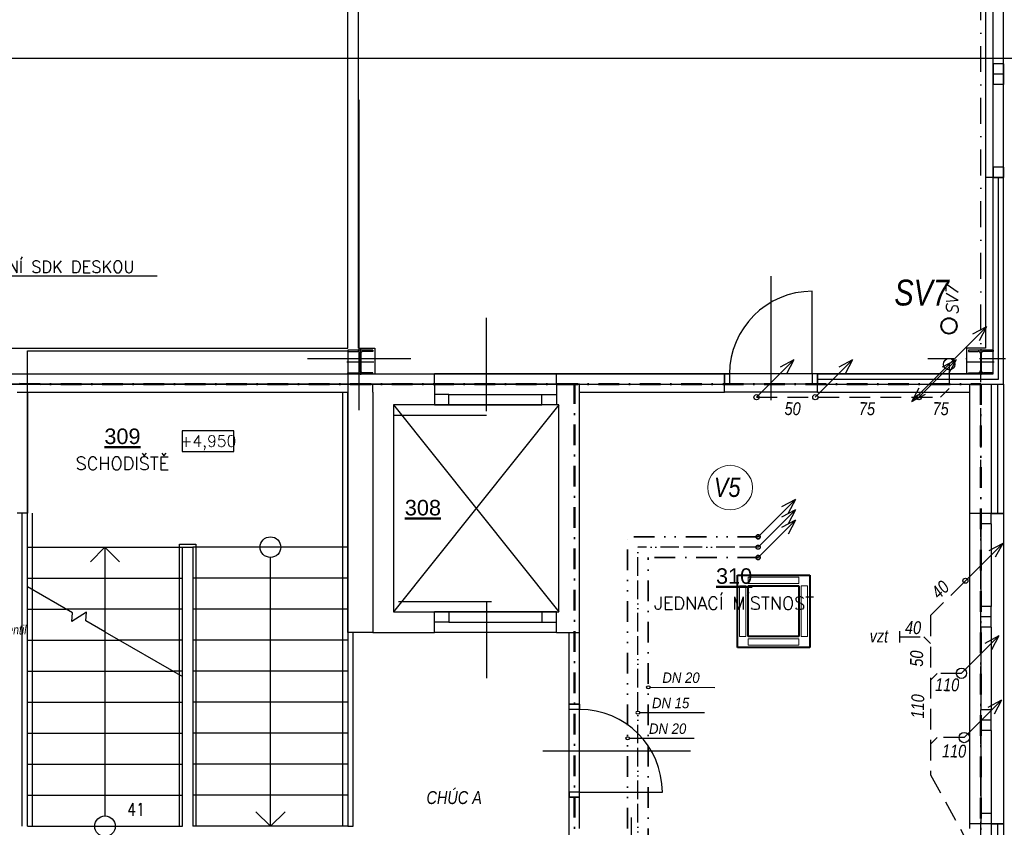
# Model space of a CAD drawing. Header units: millimetres. Extents: x 6435372 to 7248404, y 1559872 to 1886246.
# Tile 127 of 208: x 6902734 to 6912256, y 1669882 to 1677693. Entities that reach past the tile are written whole.
import ezdxf
from ezdxf.enums import TextEntityAlignment as Align

# ---------------------------------------------------------------- set-up
doc = ezdxf.new("R2010")
doc.units = ezdxf.units.MM
for name, pattern in [('ACAD_ISO13W100', [36, 12, -3, 12, -3, 0, -3, 0, -3]), ('CONTINOUS', [0]), ('DASHDOT', [1, 0.5, -0.25, 0, -0.25]), ('DASHED', [0.75, 0.5, -0.25]), ('DĚLICÍ', [1.25, 0.5, -0.25, 0, -0.25, 0, -0.25]), ('ČERCHOVANÁ', [1, 0.5, -0.25, 0, -0.25])]:
    doc.linetypes.add(name, pattern=pattern)
for name, color, linetype, lineweight in [('CKPOPISM', 8, 'Continuous', 50), ('CKPOPISM_POPIS', 8, 'Continuous', 25), ('požární prostup', 240, 'Continuous', 35), ('požární úseky', 21, 'ČERCHOVANÁ', 50), ('UT_potrubí', 10, 'Continuous', 30), ('VZT', 130, 'Continuous', 40), ('ZTI-cirkulace', 220, 'ACAD_ISO13W100', 30), ('ZTI-DEŠŤOVÁ-KANALIZACE', 210, 'KANALIZACE', 40), ('ZTI-SPLAŠKOVÁ KANALIZACE', 80, 'Continuous', 30), ('ZTI-VODA STUDENÁ', 170, 'ČERCHOVANÁ', 35), ('ZTI-VODA TEPLÁ', 10, 'DĚLICÍ', 35)]:
    doc.layers.add(name, color=color, linetype=linetype, lineweight=lineweight)
for name, color, linetype in [('matrice DPS', 122, 'Continuous'), ('ZTI_KAN-POPIS', 7, 'Continuous'), ('ZTI_POPIS', 7, 'Continuous')]:
    doc.layers.add(name, color=color, linetype=linetype)
doc.styles.add('ARIAL', font='arial.ttf')
doc.styles.add('INDRA', font='ariali.ttf')
doc.styles.add('KURZIVA', font='italic__.ttf')
doc.styles.get("Standard").update_dxf_attribs({"font": 'romans.shx'})
doc.linetypes.add('IZOLACE_POLYSTYREN_EXPANDOVANY', pattern='A,1,[224,CADKON.SHX,S=0.01,R=0,X=-0.5,Y=-1.74],-2', length=3)
doc.linetypes.add('IZOLACE_POLYSTYREN_PENOVY', pattern='A,0.001,[228,CADKON.SHX,S=0.1,R=0,X=0,Y=0],-2', length=2.001)
doc.linetypes.add('KANALIZACE', pattern='A,30,-3.5,["C",Standard,S=2.54,R=0,X=-3.81,Y=-1.27],-0.001', length=33.501)
doc.dimstyles.new('CADKON$7', dxfattribs={"dimscale": 100, "dimtxt": 2.5, "dimasz": 2.5, "dimexe": 1.8, "dimexo": 5, "dimgap": 0.6, "dimtad": 1, "dimrnd": 1, "dimtxsty": 'Standard', "dimblk1": 'OBLIQUE', "dimblk2": 'OBLIQUE', "dimsah": 1, "dimcen": 2.5, "dimadec": 1, "dimazin": 2, "dimtfac": 1, "dimtdec": 4, "dimtix": 1, "dimtmove": 0, "dimatfit": 3, "dimldrblk": 'DOTSMALL', "dimfxl": 5, "dimfxlon": 1, "dimtfill": 1, "dimtolj": 1, "dimarcsym": 0})

# ---------------------------------------------------------------- blocks, each defined once
blk = doc.blocks.new('_Oblique')
at = {"color": 0, "lineweight": -2}
blk.add_line((-0.5, -0.5), (0.5, 0.5), dxfattribs=at)
blk = doc.blocks.new('CK_S_EXT_HEAHEA240')
for p, q in [((-120, 115), (120, 115)), ((-120, 115), (-120, 103)), ((-120, 103), (-24.75, 103)), ((120, 103), (24.75, 103)), ((120, 115), (120, 103)), ((-3.75, -82), (-3.75, 82)), ((3.75, -82), (3.75, 82)), ((-120, -115), (-120, -103)), ((-120, -103), (-24.75, -103)), ((-120, -115), (120, -115)), ((120, -103), (24.75, -103)), ((120, -115), (120, -103))]:
    blk.add_line(p, q)
for centre, start, end in [((-24.75, 82), 0, 90), ((24.75, 82), 90, 180), ((-24.75, -82), 270, 0), ((24.75, -82), 180, 270)]:
    blk.add_arc(centre, 21, start, end)
blk = doc.blocks.new('CKBL2112015104126', base_point=(98453, -29258))
blk = doc.blocks.new('CKBL2010716102432', base_point=(100937, -31650))
blk = doc.blocks.new('*U1028')
at = {"color": 0, "linetype": 'ByBlock', "lineweight": -2}
blk.add_lwpolyline([(-5, -2), (5, -2), (5, 2), (-5, 2), (-5, -2)], dxfattribs=at)
blk = doc.blocks.new('CKBL2032316081307')
blk = doc.blocks.new('_DotSmall')
at = {"color": 0, "linetype": 'ByBlock', "const_width": 0.5}
blk.add_lwpolyline([(-0.0625, 0, 1), (0.0625, 0, 1)], format="xyb", close=True, dxfattribs=at)

msp = doc.modelspace()

# ---------------------------------------------------------------- linework, layer by layer
at = {"layer": 'matrice DPS', "linetype": 'DASHDOT', "ltscale": 500}
for p, q in [((6912028.8, 1661684.6), (6912028.8, 1697416.9)), ((6911516.8, 1674416.9), (6913805.4, 1674416.9))]:
    msp.add_line(p, q, dxfattribs=at)
at = {"layer": 'matrice DPS', "ltscale": 500}
for p, q in [((6905908.8, 1674516.9), (6905908.8, 1696566.9)), ((6906008.8, 1674516.9), (6906008.8, 1679796.9)), ((6912073.8, 1679166.9), (6912073.8, 1676166.9)), ((6912148.8, 1676166.9), (6912148.8, 1679166.9)), ((6912248.8, 1676166.9), (6912248.8, 1679166.9)), ((6912148.8, 1677266.9), (6912148.8, 1678066.9)), ((6912248.8, 1677266.9), (6912248.8, 1678066.9)), ((6912248.8, 1677266.9), (6912148.8, 1677266.9)), ((6912148.8, 1677266.9), (6912148.8, 1677166.9)), ((6912248.8, 1677266.9), (6912248.8, 1677166.9)), ((6912248.8, 1677166.9), (6912148.8, 1677166.9)), ((6912148.8, 1677166.9), (6912148.8, 1677066.9)), ((6912248.8, 1677166.9), (6912248.8, 1677066.9)), ((6912148.8, 1676266.9), (6912148.8, 1677066.9)), ((6912248.8, 1677066.9), (6912148.8, 1677066.9)), ((6912248.8, 1676266.9), (6912248.8, 1677066.9)), ((6906016.8, 1673916.9), (6906016.8, 1676916.9)), ((6912248.8, 1676266.9), (6912148.8, 1676266.9)), ((6912148.8, 1676266.9), (6912148.8, 1676166.9)), ((6912248.8, 1676266.9), (6912248.8, 1676166.9)), ((6912073.8, 1676166.9), (6912073.8, 1674516.9)), ((6912148.8, 1676166.9), (6912073.8, 1676166.9)), ((6912248.8, 1676166.9), (6912148.8, 1676166.9)), ((6912248.8, 1676166.9), (6912148.8, 1676166.9)), ((6912148.8, 1674266.9), (6912148.8, 1676166.9)), ((6912148.8, 1674266.9), (6912148.8, 1676166.9)), ((6912148.8, 1676166.9), (6912248.8, 1676166.9)), ((6912248.8, 1674166.9), (6912248.8, 1676166.9)), ((6912248.8, 1674166.9), (6912248.8, 1676166.9)), ((6909998.8, 1675211.9), (6909998.8, 1674011.9)), ((6910398.8, 1674266.9), (6910398.8, 1675066.9)), ((6907248.8, 1673908.5), (6907248.8, 1674809.7)), ((6899888.8, 1674516.9), (6905908.8, 1674516.9)), ((6906008.8, 1674516.9), (6906168.8, 1674516.9)), ((6906028.8, 1674506.9), (6906028.8, 1674256.9)), ((6906168.8, 1674516.9), (6906168.8, 1674266.9)), ((6911888.8, 1674516.9), (6911888.8, 1674266.9)), ((6912073.8, 1674516.9), (6911888.8, 1674516.9)), ((6912028.8, 1674506.9), (6912028.8, 1674256.9)), ((6905516.8, 1674416.9), (6906516.8, 1674416.9)), ((6906158.8, 1674381.9), (6905898.8, 1674381.9)), ((6912158.8, 1674381.9), (6911898.8, 1674381.9)), ((6891602.4, 1674266.9), (6906743.8, 1674266.9)), ((6895308.8, 1674266.9), (6909548.8, 1674266.9)), ((6905908.8, 1674266.9), (6906008.8, 1674266.9)), ((6907923.8, 1674266.9), (6906743.8, 1674266.9)), ((6906743.8, 1674166.9), (6906743.8, 1674266.9)), ((6909548.8, 1674266.9), (6907923.8, 1674266.9)), ((6907923.8, 1674166.9), (6907923.8, 1674266.9)), ((6910448.8, 1674266.9), (6909548.8, 1674266.9)), ((6910448.8, 1674266.9), (6909548.8, 1674266.9)), ((6909548.8, 1674266.9), (6909598.8, 1674266.9)), ((6909548.8, 1674166.9), (6909548.8, 1674266.9)), ((6909548.8, 1674166.9), (6909548.8, 1674266.9)), ((6909548.8, 1674266.9), (6909548.8, 1674166.9)), ((6910398.8, 1674266.9), (6909598.8, 1674266.9)), ((6909598.8, 1674266.9), (6909598.8, 1674166.9)), ((6910448.8, 1674266.9), (6910398.8, 1674266.9)), ((6910398.8, 1674266.9), (6910398.8, 1674166.9)), ((6910448.8, 1674166.9), (6910448.8, 1674266.9)), ((6910448.8, 1674166.9), (6910448.8, 1674266.9)), ((6912148.8, 1674266.9), (6910448.8, 1674266.9)), ((6910448.8, 1674266.9), (6912148.8, 1674266.9)), ((6910448.8, 1674266.9), (6910448.8, 1674166.9)), ((6895308.8, 1674166.9), (6909548.8, 1674166.9)), ((6895638.8, 1674166.9), (6906148.8, 1674166.9)), ((6906148.8, 1674166.9), (6895638.8, 1674166.9)), ((6902708.8, 1674091.9), (6902808.8, 1674091.9)), ((6902808.8, 1674091.9), (6905908.8, 1674091.9)), ((6902808.8, 1674091.9), (6902808.8, 1672921.9)), ((6905858.8, 1669891.8), (6905858.8, 1674091.9)), ((6905908.8, 1671766.9), (6905908.8, 1674091.9)), ((6906743.8, 1674166.9), (6906148.8, 1674166.9)), ((6906148.8, 1674166.9), (6906743.8, 1674166.9)), ((6906743.8, 1674166.9), (6906148.8, 1674166.9)), ((6906148.8, 1674166.9), (6906148.8, 1674166.9)), ((6906148.8, 1674091.9), (6906148.8, 1674166.9)), ((6906148.8, 1674091.9), (6906148.8, 1671766.9)), ((6907923.8, 1674166.9), (6906743.8, 1674166.9)), ((6907923.8, 1674166.9), (6906743.8, 1674166.9)), ((6906743.8, 1674166.9), (6906743.8, 1673966.9)), ((6907923.8, 1674166.9), (6907923.8, 1673966.9)), ((6908148.8, 1674166.9), (6907923.8, 1674166.9)), ((6908148.8, 1674166.9), (6909548.8, 1674166.9)), ((6908148.8, 1674091.9), (6908148.8, 1674166.9)), ((6908148.8, 1674091.9), (6909548.8, 1674091.9)), ((6908148.8, 1671766.9), (6908148.8, 1674091.9)), ((6908148.8, 1674091.9), (6908148.8, 1674091.9)), ((6909598.8, 1674166.9), (6909548.8, 1674166.9)), ((6909548.8, 1674091.9), (6909548.8, 1674166.9)), ((6910448.8, 1674166.9), (6909548.8, 1674166.9)), ((6910448.8, 1674091.9), (6909548.8, 1674091.9)), ((6910398.8, 1674166.9), (6909598.8, 1674166.9)), ((6910398.8, 1674166.9), (6910448.8, 1674166.9)), ((6910448.8, 1674091.9), (6910448.8, 1674166.9)), ((6910448.8, 1674166.9), (6911918.8, 1674166.9)), ((6910448.8, 1674166.9), (6912248.8, 1674166.9)), ((6910448.8, 1674091.9), (6911918.8, 1674091.9)), ((6911918.8, 1674166.9), (6912248.8, 1674166.9)), ((6911918.8, 1674166.9), (6911918.8, 1674091.9)), ((6911918.8, 1674166.9), (6911918.8, 1672916.9)), ((6912128.8, 1674166.9), (6912128.8, 1672916.9)), ((6912128.8, 1674166.9), (6912248.8, 1674166.9)), ((6912248.8, 1674166.9), (6912248.8, 1672916.9)), ((6906743.8, 1674066.9), (6906743.8, 1673966.9)), ((6906883.8, 1674066.9), (6906743.8, 1674066.9)), ((6906883.8, 1674066.9), (6907783.8, 1674066.9)), ((6906883.8, 1673966.9), (6906883.8, 1674066.9)), ((6907783.8, 1673966.9), (6907783.8, 1674066.9)), ((6907783.8, 1674066.9), (6907923.8, 1674066.9)), ((6907923.8, 1674066.9), (6907923.8, 1673966.9)), ((6906348.8, 1673966.9), (6906348.8, 1671966.9)), ((6906743.8, 1673966.9), (6906348.8, 1673966.9)), ((6906348.8, 1673966.9), (6907948.8, 1671966.9)), ((6907948.8, 1673966.9), (6906348.8, 1671966.9)), ((6907923.8, 1673966.9), (6906743.8, 1673966.9)), ((6906743.8, 1673966.9), (6906883.8, 1673966.9)), ((6906748.8, 1673966.9), (6907748.8, 1673966.9)), ((6906883.8, 1673966.9), (6907783.8, 1673966.9)), ((6907923.8, 1673966.9), (6907783.8, 1673966.9)), ((6907948.8, 1673966.9), (6907923.8, 1673966.9)), ((6907948.8, 1671966.9), (6907948.8, 1673966.9)), ((6906348.8, 1673866.9), (6907248.8, 1673866.9)), ((6902808.8, 1672921.9), (6902708.8, 1672921.9)), ((6902808.8, 1671821.9), (6902808.8, 1672921.9)), ((6911918.8, 1672916.9), (6911918.8, 1669916.9)), ((6912248.8, 1672916.9), (6911918.8, 1672916.9)), ((6912028.8, 1672816.9), (6912028.8, 1672916.9)), ((6912128.8, 1672916.9), (6912028.8, 1672916.9)), ((6912128.8, 1672816.9), (6912128.8, 1672916.9)), ((6912128.8, 1672916.9), (6912248.8, 1672916.9)), ((6912248.8, 1672916.9), (6912248.8, 1669916.9)), ((6912028.8, 1672816.9), (6912028.8, 1672016.9)), ((6912128.8, 1672816.9), (6912028.8, 1672816.9)), ((6912128.8, 1672816.9), (6912128.8, 1672016.9)), ((6902808.8, 1672591.9), (6904308.8, 1672591.9)), ((6902808.8, 1672591.9), (6904308.8, 1672591.9)), ((6903558.8, 1672591.9), (6903417.5, 1672450.6)), ((6903558.8, 1672591.9), (6903700.1, 1672450.6)), ((6903558.8, 1672591.9), (6903558.8, 1669991.8)), ((6905908.8, 1672591.9), (6904408.8, 1672591.9)), ((6905908.8, 1672591.9), (6904408.8, 1672591.9)), ((6905158.8, 1669891.9), (6905158.8, 1672492)), ((6902808.8, 1672291.9), (6904308.8, 1672291.9)), ((6905908.8, 1672291.9), (6904408.8, 1672291.9)), ((6902808.8, 1671991.9), (6903180.9, 1671991.9)), ((6904308.8, 1671991.9), (6903180.9, 1671991.9)), ((6905908.8, 1671991.9), (6904408.8, 1671991.9)), ((6906397.8, 1672065.2), (6907297.8, 1672065.2)), ((6907248.8, 1672062.3), (6907248.8, 1671324.1)), ((6912028.8, 1671916.9), (6912028.8, 1672016.9)), ((6912128.8, 1672016.9), (6912028.8, 1672016.9)), ((6912128.8, 1671916.9), (6912128.8, 1672016.9)), ((6906348.8, 1671966.9), (6906743.8, 1671966.9)), ((6907923.8, 1671966.9), (6906743.8, 1671966.9)), ((6906743.8, 1671766.9), (6906743.8, 1671966.9)), ((6906743.8, 1671966.9), (6906883.8, 1671966.9)), ((6906743.8, 1671866.9), (6906743.8, 1671966.9)), ((6906883.8, 1671966.9), (6907783.8, 1671966.9)), ((6906883.8, 1671966.9), (6906883.8, 1671866.9)), ((6906923.8, 1671966.9), (6907923.8, 1671966.9)), ((6907923.8, 1671966.9), (6907783.8, 1671966.9)), ((6907783.8, 1671966.9), (6907783.8, 1671866.9)), ((6907923.8, 1671966.9), (6907948.8, 1671966.9)), ((6907923.8, 1671766.9), (6907923.8, 1671966.9)), ((6907923.8, 1671866.9), (6907923.8, 1671966.9)), ((6912128.8, 1671916.9), (6912028.8, 1671916.9)), ((6912028.8, 1671816.9), (6912028.8, 1671916.9)), ((6912128.8, 1671816.9), (6912128.8, 1671916.9)), ((6906883.8, 1671866.9), (6906743.8, 1671866.9)), ((6906883.8, 1671866.9), (6907783.8, 1671866.9)), ((6907783.8, 1671866.9), (6907923.8, 1671866.9)), ((6912028.8, 1671816.9), (6912028.8, 1671016.9)), ((6912128.8, 1671816.9), (6912028.8, 1671816.9)), ((6912128.8, 1671816.9), (6912128.8, 1671016.9)), ((6903558.8, 1671773.7), (6904308.8, 1671340.7)), ((6903558.8, 1671773.7), (6904308.8, 1671340.7)), ((6906148.8, 1671766.9), (6905908.8, 1671766.9)), ((6905958.8, 1669891.8), (6905958.8, 1671766.9)), ((6906148.8, 1671766.9), (6906743.8, 1671766.9)), ((6907923.8, 1671766.9), (6906743.8, 1671766.9)), ((6907923.8, 1671766.9), (6908048.8, 1671766.9)), ((6908048.8, 1671071.9), (6908048.8, 1671766.9)), ((6908048.8, 1671766.9), (6908148.8, 1671766.9)), ((6908148.8, 1671071.9), (6908148.8, 1671766.9)), ((6902808.8, 1671691.9), (6903700.5, 1671691.9)), ((6904308.8, 1671691.9), (6903700.5, 1671691.9)), ((6905908.8, 1671691.9), (6904408.8, 1671691.9)), ((6902808.8, 1671391.9), (6904220.2, 1671391.9)), ((6904308.8, 1671391.9), (6904220.2, 1671391.9)), ((6905908.8, 1671391.9), (6904408.8, 1671391.9)), ((6902808.8, 1671091.9), (6904308.8, 1671091.9)), ((6905908.8, 1671091.9), (6904408.8, 1671091.9)), ((6908048.8, 1670171.9), (6908048.8, 1671071.9)), ((6908148.8, 1671071.9), (6908048.8, 1671071.9)), ((6908048.8, 1670171.9), (6908048.8, 1671071.9)), ((6908048.8, 1671021.9), (6908048.8, 1671071.9)), ((6908048.8, 1671071.9), (6908148.8, 1671071.9)), ((6908148.8, 1670171.9), (6908148.8, 1671071.9)), ((6908148.8, 1671071.9), (6908148.8, 1671021.9)), ((6908048.8, 1670221.9), (6908048.8, 1671021.9)), ((6908148.8, 1671021.9), (6908048.8, 1671021.9)), ((6908148.8, 1670221.9), (6908148.8, 1671021.9)), ((6912028.8, 1670916.9), (6912028.8, 1671016.9)), ((6912128.8, 1671016.9), (6912028.8, 1671016.9)), ((6912128.8, 1670916.9), (6912128.8, 1671016.9)), ((6912128.8, 1670916.9), (6912028.8, 1670916.9)), ((6912028.8, 1670816.9), (6912028.8, 1670916.9)), ((6912128.8, 1670816.9), (6912128.8, 1670916.9)), ((6902808.8, 1670791.9), (6904308.8, 1670791.9)), ((6905908.8, 1670791.9), (6904408.8, 1670791.9)), ((6912028.8, 1670816.9), (6912028.8, 1670016.9)), ((6912128.8, 1670816.9), (6912028.8, 1670816.9)), ((6912128.8, 1670816.9), (6912128.8, 1670016.9)), ((6907793.8, 1670621.9), (6909221.6, 1670621.9)), ((6902808.8, 1670491.9), (6904308.8, 1670491.9)), ((6905908.8, 1670491.9), (6904408.8, 1670491.9)), ((6902808.8, 1670191.9), (6904308.8, 1670191.9)), ((6905908.8, 1670191.9), (6904408.8, 1670191.9)), ((6908148.8, 1670221.9), (6908048.8, 1670221.9)), ((6908048.8, 1670221.9), (6908048.8, 1670171.9)), ((6908148.8, 1670171.9), (6908148.8, 1670221.9)), ((6908148.8, 1670221.9), (6908948.8, 1670221.9)), ((6908148.8, 1670171.9), (6908048.8, 1670171.9)), ((6908048.8, 1670171.9), (6908148.8, 1670171.9)), ((6908048.8, 1668531.9), (6908048.8, 1670171.9)), ((6908148.8, 1669871.9), (6908148.8, 1670171.9)), ((6905158.8, 1669891.9), (6905017.5, 1670033.1)), ((6905158.8, 1669891.9), (6905300.1, 1670033.1)), ((6912128.8, 1670016.9), (6912028.8, 1670016.9)), ((6912028.8, 1670016.9), (6912028.8, 1669916.9)), ((6912128.8, 1670016.9), (6912128.8, 1669916.9)), ((6902808.8, 1669891.9), (6904308.8, 1669891.9)), ((6905908.8, 1669891.9), (6904408.8, 1669891.9)), ((6905908.8, 1669891.8), (6905958.8, 1669891.8)), ((6908648.8, 1669976.9), (6908648.8, 1668615.8)), ((6912248.8, 1669916.9), (6911918.8, 1669916.9)), ((6911918.8, 1669916.9), (6911918.8, 1669871.9)), ((6912128.8, 1669916.9), (6912028.8, 1669916.9)), ((6912128.8, 1669916.9), (6912128.8, 1667916.9)), ((6912128.8, 1669916.9), (6912248.8, 1669916.9)), ((6912248.8, 1669916.9), (6912248.8, 1667916.9))]:
    msp.add_line(p, q, dxfattribs=at)
at = {"layer": 'matrice DPS', "linetype": 'IZOLACE_POLYSTYREN_PENOVY', "ltscale": 500}
msp.add_lwpolyline([(6910448.8, 1674216.9), (6912198.8, 1674216.9), (6912198.8, 1676166.9)], dxfattribs=at)
at = {"layer": 'matrice DPS', "ltscale": 500}
for points in [[(6902808.8, 1672206.7), (6902808.8, 1674491.9), (6905908.8, 1674491.9), (6905908.8, 1669891.9), (6905908.8, 1669891.8)], [(6902758.8, 1669891.8), (6902758.8, 1669891.9), (6902758.8, 1672921.9)], [(6902858.8, 1669891.8), (6902858.8, 1669891.9), (6902858.8, 1672921.9)], [(6904278.8, 1671358), (6904278.8, 1672621.9), (6904308.8, 1672621.9), (6904438.8, 1672621.9), (6904438.8, 1669891.8)], [(6904308.8, 1671340.7), (6904308.8, 1672591.9), (6904408.8, 1672591.9), (6904408.8, 1669891.9), (6904408.8, 1669891.8)], [(6902808.8, 1669891.8), (6902808.8, 1669891.9), (6902808.8, 1672206.7)], [(6903558.8, 1671773.7), (6903373.8, 1671880.5), (6903378.8, 1671964.2), (6903238.9, 1671871.8), (6903243.9, 1671955.5), (6902808.8, 1672206.7)], [(6903558.8, 1671773.7), (6903373.8, 1671880.5), (6903378.8, 1671964.2), (6903238.9, 1671871.8), (6903243.9, 1671955.5), (6902808.8, 1672206.7)], [(6904278.8, 1669891.8), (6904278.8, 1671358)], [(6904308.8, 1669891.8), (6904308.8, 1669891.9), (6904308.8, 1671340.7)]]:
    msp.add_lwpolyline(points, dxfattribs=at)
at = {"layer": 'matrice DPS', "linetype": 'IZOLACE_POLYSTYREN_EXPANDOVANY', "ltscale": 500}
for points in [[(6912188.8, 1674166.9), (6912188.8, 1672916.9)], [(6912188.8, 1669916.9), (6912188.8, 1667916.9)]]:
    msp.add_lwpolyline(points, dxfattribs=at)
at = {"layer": 'matrice DPS', "ltscale": 500}
for centre, radius in [((6911720.7, 1674731.4), 75), ((6911720.7, 1674731.4), 75), ((6905158.8, 1672591.9), 99.9), ((6903558.8, 1669891.9), 99.9), ((6903558.8, 1669891.9), 0.000000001)]:
    msp.add_circle(centre, radius, dxfattribs=at)
for centre, start, end in [((6910398.8, 1674266.9), 90, 180), ((6908148.8, 1670221.9), 0, 90)]:
    msp.add_arc(centre, 800, start, end, dxfattribs=at)
at = {"layer": 'požární úseky', "ltscale": 400}
for p, q in [((6895528.8, 1674171.9), (6912028.8, 1674166.9)), ((6908100.9, 1668377.5), (6908100.9, 1674166.9)), ((6912028.8, 1674166.9), (6912025.8, 1664416.9))]:
    msp.add_line(p, q, dxfattribs=at)
at = {"layer": 'UT_potrubí', "ltscale": 400}
msp.add_lwpolyline([(6893377.3, 1677320.1), (6923077.3, 1677320.1), (6923077.3, 1656320.1), (6893377.3, 1656320.1)], close=True, dxfattribs=at)
at = {"layer": 'VZT'}
for p, q in [((6909675, 1672321.8), (6910374.9, 1672321.8)), ((6909675, 1671621.9), (6909675, 1672321.8)), ((6910374.9, 1672321.8), (6910374.9, 1671621.9)), ((6909780, 1672216.8), (6910269.9, 1672216.8)), ((6909780, 1671726.9), (6909780, 1672216.8)), ((6910269.9, 1672216.8), (6910269.9, 1671726.9)), ((6910269.9, 1671726.9), (6909780, 1671726.9)), ((6910374.9, 1671621.9), (6909675, 1671621.9))]:
    msp.add_line(p, q, dxfattribs=at)
at = {"layer": 'VZT', "color": 7, "lineweight": 9}
for p, q in [((6909777.5, 1672300.6), (6909777.5, 1672239.7)), ((6910269.4, 1672300.6), (6909777.5, 1672300.6)), ((6910269.4, 1672239.7), (6910269.4, 1672300.6)), ((6909756.6, 1672218.9), (6909695.8, 1672218.9)), ((6909695.8, 1672218.9), (6909695.8, 1671727)), ((6909756.6, 1671727), (6909756.6, 1672218.9)), ((6909777.5, 1672239.7), (6910269.4, 1672239.7)), ((6910351.1, 1672218.9), (6910290.2, 1672218.9)), ((6910290.2, 1672218.9), (6910290.2, 1671727)), ((6910351.1, 1671727), (6910351.1, 1672218.9)), ((6909695.8, 1671727), (6909756.6, 1671727)), ((6909777.5, 1671643.1), (6909777.5, 1671704)), ((6909777.5, 1671704), (6910269.4, 1671704)), ((6910269.4, 1671704), (6910269.4, 1671643.1)), ((6910290.2, 1671727), (6910351.1, 1671727)), ((6910269.4, 1671643.1), (6909777.5, 1671643.1))]:
    msp.add_line(p, q, dxfattribs=at)
at = {"layer": 'ZTI-cirkulace', "ltscale": 15}
for p in [(6909874.6, 1672591.2), (6908712.4, 1667768.4)]:
    msp.add_line(p, (6908712.4, 1672591.2), dxfattribs=at)
msp.add_circle((6909874.6, 1672591), 20, dxfattribs=at)
at = {"layer": 'ZTI-DEŠŤOVÁ-KANALIZACE', "ltscale": 400}
msp.add_circle((6911720.7, 1674731.4), 75, dxfattribs=at)
at = {"layer": 'ZTI-SPLAŠKOVÁ KANALIZACE', "linetype": 'DASHED', "ltscale": 400}
for p, q in [((6911722.3, 1674360.9), (6911722.3, 1674125.3)), ((6909859.9, 1674041.9), (6911638.9, 1674041.9)), ((6911879.5, 1672266.9), (6911541.8, 1671929.1)), ((6911541.8, 1671929.1), (6911541.8, 1670390.4)), ((6911241.4, 1671723.9), (6911477.1, 1671723.9)), ((6911477.1, 1671723.9), (6911541.7, 1671659.2)), ((6911606.4, 1671370.2), (6911541.8, 1671305.6)), ((6911842.1, 1671370.2), (6911606.4, 1671370.2)), ((6911606.4, 1670749.9), (6911541.8, 1670685.3)), ((6911868.8, 1670749.9), (6911606.4, 1670749.9)), ((6911541.8, 1670390.4), (6911868.8, 1669795.9))]:
    msp.add_line(p, q, dxfattribs=at)
at = {"layer": 'ZTI-SPLAŠKOVÁ KANALIZACE', "ltscale": 400}
for p, q in [((6911722.3, 1674125.3), (6911638.9, 1674041.9)), ((6911241.4, 1671779.1), (6911241.4, 1671668.7))]:
    msp.add_line(p, q, dxfattribs=at)
for centre, radius in [((6911722.3, 1674360.9), 55), ((6909859.9, 1674041.9), 25), ((6910428, 1674041.9), 25), ((6911428, 1674041.9), 25), ((6911879.5, 1672266.9), 25), ((6911841.6, 1671371.5), 50), ((6911868.8, 1670749.9), 50), ((6911868.8, 1670749.9), 50)]:
    msp.add_circle(centre, radius, dxfattribs=at)
at = {"layer": 'ZTI-VODA STUDENÁ', "ltscale": 400}
for p in [(6909874.6, 1672491.2), (6908812.4, 1667668.4)]:
    msp.add_line(p, (6908812.4, 1672491.2), dxfattribs=at)
at = {"layer": 'ZTI-VODA STUDENÁ', "linetype": 'CONTINOUS', "lineweight": 18, "ltscale": 400}
msp.add_circle((6909604.2, 1673167.3), 216.2, dxfattribs=at)
at = {"layer": 'ZTI-VODA STUDENÁ', "ltscale": 400}
msp.add_circle((6909874.6, 1672491), 20, dxfattribs=at)
at = {"layer": 'ZTI-VODA TEPLÁ', "ltscale": 400}
for p in [(6909874.6, 1672691.2), (6908612.4, 1667868.4)]:
    msp.add_line(p, (6908612.4, 1672691.2), dxfattribs=at)
msp.add_circle((6909874.6, 1672691.2), 20, dxfattribs=at)
at = {"layer": 'ZTI_KAN-POPIS', "ltscale": 400}
for p, q in [((6911722.3, 1674360.9), (6912083.4, 1674722)), ((6912083.4, 1674722), (6911949.9, 1674650.5)), ((6912083.4, 1674722), (6912011.9, 1674588.5)), ((6909859.9, 1674041.9), (6910220.9, 1674402.9)), ((6910220.9, 1674402.9), (6910087.4, 1674331.5)), ((6910220.9, 1674402.9), (6910149.5, 1674269.4)), ((6910428, 1674041.9), (6910789.1, 1674402.9)), ((6910789.1, 1674402.9), (6910655.6, 1674331.5)), ((6910789.1, 1674402.9), (6910717.6, 1674269.4)), ((6911428, 1674041.9), (6911789.1, 1674402.9)), ((6911789.1, 1674402.9), (6911655.6, 1674331.5)), ((6911789.1, 1674402.9), (6911717.6, 1674269.4)), ((6911722.3, 1674360.9), (6911361.2, 1673999.8)), ((6911361.2, 1673999.8), (6911432.6, 1674133.3)), ((6911361.2, 1673999.8), (6911494.7, 1674071.2)), ((6911879.5, 1672266.9), (6912240.6, 1672627.9)), ((6911879.5, 1672266.9), (6912240.6, 1672627.9)), ((6912240.6, 1672627.9), (6912107.1, 1672556.5)), ((6912240.6, 1672627.9), (6912107.1, 1672556.5)), ((6912240.6, 1672627.9), (6912169.1, 1672494.4)), ((6912240.6, 1672627.9), (6912169.1, 1672494.4)), ((6911841.6, 1671371.5), (6912202.6, 1671732.6)), ((6911841.6, 1671371.5), (6912202.6, 1671732.6)), ((6912202.6, 1671732.6), (6912069.1, 1671661.1)), ((6912202.6, 1671732.6), (6912069.1, 1671661.1)), ((6912202.6, 1671732.6), (6912131.2, 1671599.1)), ((6912202.6, 1671732.6), (6912131.2, 1671599.1)), ((6911868.8, 1670749.9), (6912229.9, 1671111)), ((6911868.8, 1670749.9), (6912229.9, 1671111)), ((6912229.9, 1671111), (6912096.4, 1671039.5)), ((6912229.9, 1671111), (6912096.4, 1671039.5)), ((6912229.9, 1671111), (6912158.5, 1670977.5)), ((6912229.9, 1671111), (6912158.5, 1670977.5))]:
    msp.add_line(p, q, dxfattribs=at)
at = {"layer": 'ZTI_POPIS', "ltscale": 400}
for p, q in [((6909874.6, 1672691.2), (6910235.7, 1673052.3)), ((6910235.7, 1673052.3), (6910102.2, 1672980.8)), ((6910235.7, 1673052.3), (6910164.3, 1672918.8)), ((6909874.6, 1672591), (6910235.7, 1672952)), ((6910235.7, 1672952), (6910102.2, 1672880.6)), ((6910235.7, 1672952), (6910164.3, 1672818.5)), ((6909874.6, 1672491), (6910235.7, 1672852)), ((6910235.7, 1672852), (6910102.2, 1672780.6)), ((6910235.7, 1672852), (6910164.3, 1672718.5))]:
    msp.add_line(p, q, dxfattribs=at)
at = {"layer": 'ZTI_POPIS', "ltscale": 200}
for p, q in [((6908827, 1671235.8), (6909457.4, 1671235.7)), ((6908726.6, 1670991.1), (6909357, 1670991.1)), ((6908627, 1670742.5), (6909257.4, 1670742.5))]:
    msp.add_line(p, q, dxfattribs=at)

# ---------------------------------------------------------------- block references
at = {"layer": 'matrice DPS', "ltscale": 500, "rotation": 180}
for p in [(6906028.8, 1674381.9), (6912028.8, 1674381.9)]:
    msp.add_blockref('CK_S_EXT_HEAHEA240', p, dxfattribs=at)
at = {"layer": 'matrice DPS', "ltscale": 500}
ref = msp.add_blockref('CKBL2032316081307', (6903727.4, 1673338.8), dxfattribs=at)
ref.add_attrib('CISLO', '%%U309', dxfattribs={"layer": 'CKPOPISM', "height": 150, "style": 'ARIAL'}).set_placement((6903727.4, 1673588.8), align=Align.CENTER)
ref.add_attrib('JMENO', 'SCHODIŠTĚ', dxfattribs={"layer": 'CKPOPISM_POPIS', "height": 125}).set_placement((6903727.4, 1673338.8), align=Align.CENTER)
ref = msp.add_blockref('*U1028', (6904555.5, 1673617.7), dxfattribs=dict(at, xscale=50, yscale=50, zscale=50))
ref.add_attrib('Výška', '+4,950', dxfattribs={"layer": '0', "color": 0, "linetype": 'ByBlock', "lineweight": -2, "height": 110}).set_placement((6904555.5, 1673617.7), align=Align.MIDDLE_CENTER)
ref = msp.add_blockref('CKBL2112015104126', (6906633.3, 1672898.7), dxfattribs=dict(at, xscale=0.5, yscale=0.5, zscale=0.5))
ref.add_attrib('CISLO', '%%U308', dxfattribs={"layer": 'CKPOPISM', "height": 150, "style": 'ARIAL'}).set_placement((6906633.3, 1672898.7), align=Align.CENTER)
ref = msp.add_blockref('CKBL2010716102432', (6909642.8, 1671987.1), dxfattribs=dict(at, xscale=0.5, yscale=0.5, zscale=0.5))
ref.add_attrib('JMENO', 'JEDNACÍ MÍSTNOST', dxfattribs={"layer": 'CKPOPISM_POPIS', "height": 125}).set_placement((6909642.8, 1671987.1), align=Align.CENTER)
ref.add_attrib('CISLO', '%%U310', dxfattribs={"layer": 'CKPOPISM', "height": 150, "style": 'ARIAL'}).set_placement((6909642.8, 1672237.1), align=Align.CENTER)
at = {"layer": 'ZTI_POPIS', "ltscale": 200, "xscale": 168.75, "yscale": 337.4999999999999, "zscale": 168.75, "rotation": 89.9999999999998}
for p in [(6908812.4, 1671235.8), (6908712, 1670991.2), (6908612.4, 1670742.5)]:
    msp.add_blockref('_DotSmall', p, dxfattribs=at)

# ---------------------------------------------------------------- texts
at = {"layer": 'matrice DPS', "ltscale": 500, "style": 'KURZIVA'}
msp.add_text('SV7', height=115, rotation=90, dxfattribs=at).set_placement((6911809.5, 1674836.3))
at = {"layer": 'matrice DPS', "ltscale": 500, "width": 0.8}
msp.add_text('41', height=125, dxfattribs=at).set_placement((6903858.8, 1670054.4), align=Align.MIDDLE)
at = {"layer": 'matrice DPS', "ltscale": 500, "insert": (6902021.8, 1675246.4), "char_height": 115, "attachment_point": 7}
msp.add_mtext('OBLOŽENÍ SDK DESKOU', dxfattribs=at)
at = {"layer": 'požární prostup', "ltscale": 400, "style": 'INDRA', "width": 0.8}
msp.add_text('CHÚC A', height=125, dxfattribs=at).set_placement((6906668, 1670106.7))
at = {"layer": 'ZTI-cirkulace', "ltscale": 15, "style": 'INDRA', "width": 0.9}
msp.add_text('DN 15', height=101.25, dxfattribs=at).set_placement((6908848.8, 1671033.8))
at = {"layer": 'ZTI-DEŠŤOVÁ-KANALIZACE', "ltscale": 400, "style": 'INDRA', "width": 0.8}
msp.add_text('SV7', height=250, dxfattribs=at).set_placement((6911192.9, 1674928.9))
at = {"layer": 'ZTI-VODA STUDENÁ', "ltscale": 400, "style": 'INDRA'}
for s, height, width, p in [('V5', 187.5, 0.8, (6909448.4, 1673077.3)), ('DN 20', 101.25, 0.9, (6908949.1, 1671278.4))]:
    msp.add_text(s, height=height, dxfattribs=dict(at, width=width)).set_placement(p)
at = {"layer": 'ZTI-VODA TEPLÁ', "ltscale": 400, "style": 'INDRA', "width": 0.9}
msp.add_text('DN 20', height=101.25, dxfattribs=at).set_placement((6908819.7, 1670785.2))
at = {"layer": 'ZTI_KAN-POPIS', "ltscale": 400, "style": 'INDRA', "width": 0.8}
for s, rotation, p in [('50', 359.15275, (6910130.1, 1673869.8)), ('75', 359.15275, (6910849.3, 1673869.8)), ('75', 359.15275, (6911562, 1673869.8)), ('40', 44.15275, (6911623.6, 1672082.1)), ('40', 359.15275, (6911295.2, 1671751.9)), ('50', 89.15275, (6911469.3, 1671435.1)), ('110', 359.15275, (6911586.2, 1671200.1)), ('110', 89.15275, (6911478.6, 1670934.3)), ('110', 359.15275, (6911653.4, 1670558.8))]:
    msp.add_text(s, height=125, rotation=rotation, dxfattribs=at).set_placement(p)
at = {"layer": 'ZTI_POPIS', "linetype": 'Continuous', "style": 'INDRA', "width": 0.8}
for s, height, p in [('přivdušňovací ventil', 90, (6901916.4, 1671747.1)), ('vzt', 125, (6910953.9, 1671669.6))]:
    msp.add_text(s, height=height, dxfattribs=at).set_placement(p)

# ---------------------------------------------------------------- leaders
at = {"layer": 'matrice DPS', "ltscale": 500, "annotation_type": 0, "has_hookline": 1, "hookline_direction": 0, "text_width": 2042.6}
msp.add_leader([(6901421.5, 1674501.9), (6901891.8, 1675216.4), (6901991.8, 1675216.4)], dimstyle='CADKON$7', override={"dimscale": 50, "dimtxt": 2.3, "dimasz": 2, "dimfxl": 1, "dimfxlon": 0}, dxfattribs=at)

doc.saveas('drawing.dxf')
